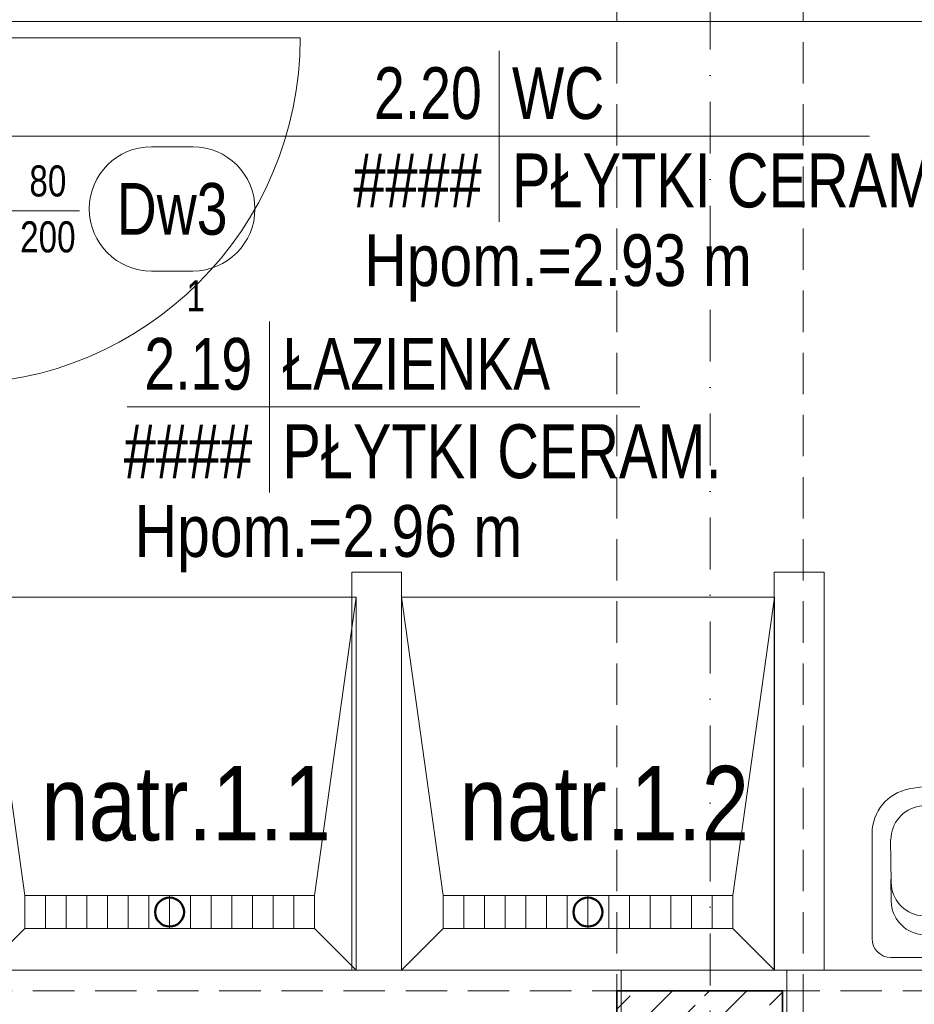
# Model space of a CAD drawing. Header units: millimetres. Extents: x -96593 to 66336, y -23969 to 7139.
# Tile 24 of 256: x -89500 to -89284, y -11420 to -11182. Entities that reach past the tile are written whole.
import ezdxf
from ezdxf.enums import TextEntityAlignment as Align

# ---------------------------------------------------------------- set-up
doc = ezdxf.new("R2010")
doc.units = ezdxf.units.MM
doc.linetypes.add('DASHDOT', pattern=[1, 0.5, -0.25, 0, -0.25])
doc.linetypes.add('DASHED', pattern=[0.75, 0.5, -0.25])
for name, color, linetype, lineweight in [('BA_drz', 7, 'Continuous', 18), ('BA_KS_ist.', 34, 'Continuous', 50), ('BA_met', 7, 'Continuous', 18), ('BA_sym', 7, 'Continuous', 18), ('BA_txc', 1, 'Continuous', 18), ('BA_txs', 2, 'Continuous', 18), ('MM_KS_OPISY', 7, 'Continuous', 9), ('mm_went_opis', 7, 'Continuous', 15), ('PG_KONSTRUKCJA', 5, 'Continuous', 35), ('PG_OSIE', 1, 'DASHDOT', 18), ('PG_PODCIĄGI', 1, 'DASHED', 18), ('PG_SZRAF', 1, 'Continuous', 18), ('PG_WIDOKOWE_CIENKIE', 1, 'Continuous', 18), ('PG_WYPOSAŻENIE', 1, 'Continuous', 18), ('PG_ŚCIANY_DZIAŁOWE', 3, 'Continuous', 18)]:
    doc.layers.add(name, color=color, linetype=linetype, lineweight=lineweight)
doc.layers.add('BA_pom', color=6, linetype='Continuous', lineweight=18, plot=False)
doc.styles.add('BIKTS', font='bikromsw.shx', dxfattribs={"width": 0.85})
doc.styles.add('ROMANS', font='bikromsw.shx', dxfattribs={"width": 0.8})
doc.styles.get("Standard").update_dxf_attribs({"font": 'arial.ttf'})

# ---------------------------------------------------------------- blocks, each defined once
blk = doc.blocks.new('A$C243F7E6F')
at = {"layer": 'PG_SZRAF'}
h = blk.add_hatch(dxfattribs=at)
h.set_pattern_fill('ANSI33', color=256, scale=2)
h.set_pattern_definition([(45, (-6891.598, -2675.306), (-8.980256, 8.980256), []), (45, (-6882.618, -2675.306), (-8.980256, 8.980256), [6.35, -3.175])])
h.paths.add_polyline_path([(0, 0), (40, 0), (40, -40), (0, -40)])
at = {"layer": 'PG_KONSTRUKCJA'}
blk.add_lwpolyline([(0, 0), (40, 0), (40, -40), (0, -40), (0, 0)], dxfattribs=at)
blk = doc.blocks.new('dr1h901')
at = {"color": 0}
blk.add_line((-0.5, 0), (-0.5, 1), dxfattribs=at)
blk.add_line((0, 0.3622), (0, -0.2655))
blk.add_arc((-0.5, 0), 1, 0, 90, dxfattribs=at)
blk = doc.blocks.new('Brodzik')
at = {"layer": 'PG_WYPOSAŻENIE'}
for p, q in [((333.92, -1785.25), (343.92, -1857.25)), ((413.92, -1857.25), (423.92, -1785.25)), ((413.92, -1857.25), (343.92, -1857.25)), ((343.92, -1857.25), (343.92, -1865.25)), ((348.92, -1857.25), (348.92, -1865.25)), ((353.92, -1857.25), (353.92, -1865.25)), ((358.92, -1857.25), (358.92, -1865.25)), ((363.92, -1857.25), (363.92, -1865.25)), ((368.92, -1857.25), (368.92, -1865.25)), ((373.92, -1857.25), (373.92, -1865.25)), ((378.92, -1857.25), (378.92, -1865.25)), ((383.92, -1857.25), (383.92, -1865.25)), ((388.92, -1857.25), (388.92, -1865.25)), ((393.92, -1857.25), (393.92, -1865.25)), ((398.92, -1857.25), (398.92, -1865.25)), ((403.92, -1857.25), (403.92, -1865.25)), ((408.92, -1857.25), (408.92, -1865.25)), ((413.92, -1865.25), (413.92, -1857.25)), ((343.92, -1865.25), (333.92, -1875.25)), ((343.92, -1865.25), (413.92, -1865.25)), ((413.92, -1865.25), (423.92, -1875.25))]:
    blk.add_line(p, q, dxfattribs=at)
blk.add_lwpolyline([(333.92, -1785.25), (423.92, -1785.25), (423.92, -1875.25), (333.92, -1875.25)], close=True, dxfattribs=at)
blk = doc.blocks.new('A$Cf7835451')
at = {"layer": 'PG_WIDOKOWE_CIENKIE', "lineweight": 18}
for p, q in [((29.97, 50.9), (4.55, 50.9)), ((0, 4.55), (0, 46.36)), ((13.56, 46.28), (18.9, 46.36)), ((17.27, 46.25), (17.27, 46.33)), ((18.09, 46.3), (28.43, 46.46)), ((19.09, 46.31), (19.09, 46.36)), ((24.43, 46.36), (21.8, 46.36)), ((21.8, 46.36), (21.8, 46.36)), ((21.82, 46.36), (21.82, 46.36)), ((22.54, 46.36), (22.54, 46.41)), ((23.62, 46.36), (23.62, 46.38)), ((14.2, 4.47), (19.54, 4.55)), ((17.27, 4.51), (17.27, 4.6)), ((28.43, 4.55), (19.09, 4.55)), ((29.97, 0), (4.55, 0))]:
    blk.add_line(p, q, dxfattribs=at)
for centre, radius in [((14.54, 25.45), 3.18), ((2.27, 25.45), 1.36), ((14.54, 25.45), 2.27)]:
    blk.add_circle(centre, radius, dxfattribs=at)
for centre, radius, start, end in [((4.55, 46.36), 4.55, 90, 180), ((29.97, 40), 10.91, 10.2403, 90), ((13.68, 38.1), 8.18, 90.8747, 171.7206), ((18.21, 38.12), 8.18, 90.8747, 171.7206), ((28.43, 38.18), 8.18, 9.1541, 90), ((-50.54, 25.45), 92.72, 349.7597, 10.2403), ((92.84, 26.58), 88.17, 171.7206, 190.0289), ((97.37, 26.6), 88.17, 171.7206, 190.0289), ((-50.54, 25.45), 88.17, 350.8459, 9.1541), ((14.07, 12.65), 8.18, 190.0289, 270.8747), ((18.6, 12.67), 8.18, 190.0289, 264.7924), ((28.43, 12.73), 8.18, 270, 350.8459), ((29.97, 10.91), 10.91, 270, 349.7597), ((4.55, 4.55), 4.55, 180, 270)]:
    blk.add_arc(centre, radius, start, end, dxfattribs=at)
blk = doc.blocks.new('bikmet')
blk.add_line((0, 1.65), (0, -1.65))
at = {"style": 'ROMANS', "width": 0.8}
blk.add_attdef('NRPOM', text='', height=1, dxfattribs=at).set_placement((-0.333, 0.333), align=Align.RIGHT)
blk.add_attdef('NWAPOM', (0.25, 0.333), '', height=1, dxfattribs=at)
blk.add_attdef('PODLOGA', text='', height=1.042, dxfattribs=at).set_placement((0.25, -0.333), align=Align.TOP_LEFT)
blk = doc.blocks.new('symdrz')
blk.add_lwpolyline([(-10, -30, -1), (-10, 30), (10, 30, -1), (10, -30)], format="xyb", close=True)
at = {"style": 'BIKTS', "width": 0.8}
blk.add_attdef('SZERDRZ', text='', height=25, dxfattribs=at).set_placement((77.15, 8.8), align=Align.CENTER)
blk.add_attdef('SYMDRZ', text='', height=25, dxfattribs=at).set_placement((0, 0), align=Align.MIDDLE)
blk.add_attdef('WYSDRZ', text='', height=25, dxfattribs=at).set_placement((77.15, -9.49), align=Align.TOP_CENTER)
blk = doc.blocks.new('A$C5DA075D8')
at = {"layer": 'BA_met', "color": 252}
for points in [[(1655.22, 1019.02), (1891.83, 1019.02)], [(1712.59, 953.67), (1836.4, 953.67)]]:
    blk.add_lwpolyline(points, dxfattribs=at)
at = {"layer": 'PG_OSIE', "color": 252, "ltscale": 25}
blk.add_lwpolyline([(1853.34, 2784.36), (1853.34, 0)], dxfattribs=at)
at = {"layer": 'PG_PODCIĄGI', "color": 252, "ltscale": 20}
for points in [[(1830.84, 2631.76), (1830.84, 157.76)], [(1875.84, 2631.76), (1875.84, 157.76)], [(924.84, 812.76), (2778.84, 812.76)]]:
    blk.add_lwpolyline(points, dxfattribs=at)
at = {"layer": 'PG_ŚCIANY_DZIAŁOWE', "color": 252}
for points in [[(2017.84, 1046.76), (1677.84, 1046.76), (1677.84, 1042.76), (1663.84, 1042.76), (1663.84, 1046.76), (1544.84, 1046.76), (1544.84, 977.76), (1571.84, 977.76), (1571.84, 959.24), (1677.84, 959.24), (1677.84, 817.76), (1635.84, 817.76), (1635.84, 838.26), (1656.84, 838.26), (1656.84, 943.26), (1541.84, 943.26), (1541.84, 940.76), (1527.84, 940.76), (1527.84, 1048.76), (1522.34, 1048.76), (1522.34, 1060.76)], [(1527.84, 816.26), (1527.84, 796.26), (1529.84, 796.26), (1529.84, 758.76), (1543.84, 758.76), (1543.84, 773.76), (1595.84, 773.76), (1595.84, 800.76), (1831.84, 800.76), (1831.84, 817.76), (1635.84, 817.76), (1635.84, 816.26), (1527.84, 816.26)], [(1833.84, 817.76), (1873.84, 817.76)], [(1871.84, 772.76), (1871.84, 817.76), (2178.34, 817.76), (2178.34, 765.26), (2164.34, 765.26), (2164.34, 773.76), (2092.34, 773.76), (2092.34, 800.76), (1901.34, 800.76), (1901.34, 772.76), (1873.84, 772.76)]]:
    blk.add_lwpolyline(points, dxfattribs=at)
for points in [[(1766.84, 913.76), (1778.84, 913.76), (1778.84, 817.76), (1766.84, 817.76)], [(1880.84, 913.76), (1868.84, 913.76), (1868.84, 817.76), (1880.84, 817.76)]]:
    blk.add_lwpolyline(points, close=True, dxfattribs=at)
at = {"layer": 'BA_drz', "color": 252, "xscale": 83.51953472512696, "yscale": 83.51953472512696, "zscale": -83.51953472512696, "rotation": 270}
blk.add_blockref('dr1h901', (1670.84, 1001), dxfattribs=at)
at = {"layer": 'BA_met', "color": 252}
ref = blk.add_blockref('bikmet', (1802.38, 1019.02), dxfattribs=dict(at, xscale=12.5, yscale=12.5, zscale=12.5))
ref.add_attrib('NRPOM', ' 2.20', dxfattribs={"layer": '0', "height": 12.5, "style": 'ROMANS', "width": 0.8}).set_placement((1798.21, 1023.19), align=Align.RIGHT)
ref.add_attrib('NWAPOM', 'WC', (1805.51, 1023.19), dxfattribs={"layer": '0', "height": 12.5, "style": 'ROMANS', "width": 0.8})
ref.add_attrib('RAREA', '####', dxfattribs={"layer": '0', "height": 13.021, "style": 'ROMANS', "width": 0.8}).set_placement((1798.21, 1014.86), align=Align.TOP_RIGHT)
ref.add_attrib('PODLOGA', 'PŁYTKI CERAM.', dxfattribs={"layer": '0', "height": 13.0208, "style": 'ROMANS', "width": 0.8}).set_placement((1805.51, 1014.86), align=Align.TOP_LEFT)
ref = blk.add_blockref('bikmet', (1746.94, 953.67), dxfattribs=dict(at, xscale=12.5, yscale=12.5, zscale=12.5))
ref.add_attrib('NRPOM', ' 2.19', dxfattribs={"layer": '0', "height": 12.5, "style": 'ROMANS', "width": 0.8}).set_placement((1742.78, 957.83), align=Align.RIGHT)
ref.add_attrib('NWAPOM', 'ŁAZIENKA', (1750.07, 957.83), dxfattribs={"layer": '0', "height": 12.5, "style": 'ROMANS', "width": 0.8})
ref.add_attrib('RAREA', '####', dxfattribs={"layer": '0', "height": 13.021, "style": 'ROMANS', "width": 0.8}).set_placement((1742.78, 949.5), align=Align.TOP_RIGHT)
ref.add_attrib('PODLOGA', 'PŁYTKI CERAM.', dxfattribs={"layer": '0', "height": 13.0208, "style": 'ROMANS', "width": 0.8}).set_placement((1750.07, 949.5), align=Align.TOP_LEFT)
at = {"layer": 'BA_sym', "color": 252}
ref = blk.add_blockref('symdrz', (1723.44, 1001.49), dxfattribs=dict(at, xscale=0.5000000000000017, yscale=0.5000000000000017, zscale=0.5000000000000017, rotation=4.729105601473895e-06))
ref.add_attrib('Symdrz', 'Dw3', dxfattribs={"height": 12.5, "rotation": 0, "style": 'BIKTS', "width": 0.8}).set_placement((1723.44, 1001.49), align=Align.MIDDLE_CENTER)
ref.add_attrib('Szerdrz', '80', dxfattribs={"layer": 'BA_txc', "height": 7.5, "rotation": 0, "style": 'BIKTS', "width": 0.8}).set_placement((1693.44, 1008.24), align=Align.MIDDLE_CENTER)
ref.add_attrib('Wysdrz', '200', dxfattribs={"layer": 'BA_txc', "height": 7.5, "rotation": 0, "style": 'BIKTS', "width": 0.8}).set_placement((1693.44, 994.74), align=Align.MIDDLE_CENTER)
ref.add_attrib('Sztuk', '1', (1726.87, 976.74), dxfattribs={"layer": 'BA_pom', "height": 7.5, "rotation": 0, "style": 'BIKTS', "width": 0.8})
at = {"layer": 'PG_KONSTRUKCJA', "color": 252}
blk.add_blockref('A$C243F7E6F', (1830.84, 812.76), dxfattribs=at)
at = {"layer": 'PG_WIDOKOWE_CIENKIE', "color": 252, "lineweight": 30}
for p in [(1343.93, 2693.01), (1444.93, 2693.01)]:
    blk.add_blockref('Brodzik', p, dxfattribs=at)
at = {"layer": 'PG_WIDOKOWE_CIENKIE', "color": 252, "lineweight": 30, "rotation": 90.00000000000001}
blk.add_blockref('A$Cf7835451', (1943.36, 820.78), dxfattribs=at)
at = {"layer": 'BA_txs', "color": 252, "style": 'BIKTS', "width": 0.85}
for s, p in [('Hpom.=2.93 m', (1769.84, 982.85)), ('Hpom.=2.96 m', (1714.4, 917.49))]:
    blk.add_text(s, height=12.5, dxfattribs=at).set_placement(p)

msp = doc.modelspace()

# ---------------------------------------------------------------- linework, layer by layer
at = {"layer": 'BA_KS_ist.', "linetype": 'Continuous', "ltscale": 25}
for centre in [(-89463.95, -11397.32), (-89362.95, -11397.32)]:
    msp.add_circle(centre, 3.5, dxfattribs=at)
at = {"layer": 'BA_met', "color": 252}
for points in [[(-89531.57, -11210.06), (-89294.96, -11210.06)], [(-89474.2, -11275.41), (-89350.4, -11275.41)]]:
    msp.add_lwpolyline(points, dxfattribs=at)

# ---------------------------------------------------------------- block references
at = {"layer": 'BA_drz', "color": 252, "xscale": 83.51953472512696, "yscale": 83.51953472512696, "zscale": -83.51953472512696, "rotation": 270}
msp.add_blockref('dr1h901', (-89515.95, -11228.08), dxfattribs=at)
at = {"layer": 'BA_met', "color": 252}
ref = msp.add_blockref('bikmet', (-89384.41, -11210.06), dxfattribs=dict(at, xscale=12.5, yscale=12.5, zscale=12.5))
ref.add_attrib('NRPOM', ' 2.20', dxfattribs={"layer": '0', "height": 12.5, "style": 'ROMANS', "width": 0.8}).set_placement((-89388.58, -11205.89), align=Align.RIGHT)
ref.add_attrib('NWAPOM', 'WC', (-89381.29, -11205.89), dxfattribs={"layer": '0', "height": 12.5, "style": 'ROMANS', "width": 0.8})
ref.add_attrib('RAREA', '####', dxfattribs={"layer": '0', "height": 13.021, "style": 'ROMANS', "width": 0.8}).set_placement((-89388.58, -11214.22), align=Align.TOP_RIGHT)
ref.add_attrib('PODLOGA', 'PŁYTKI CERAM.', dxfattribs={"layer": '0', "height": 13.0208, "style": 'ROMANS', "width": 0.8}).set_placement((-89381.29, -11214.22), align=Align.TOP_LEFT)
ref = msp.add_blockref('bikmet', (-89439.85, -11275.41), dxfattribs=dict(at, xscale=12.5, yscale=12.5, zscale=12.5))
ref.add_attrib('NRPOM', ' 2.19', dxfattribs={"layer": '0', "height": 12.5, "style": 'ROMANS', "width": 0.8}).set_placement((-89444.02, -11271.25), align=Align.RIGHT)
ref.add_attrib('NWAPOM', 'ŁAZIENKA', (-89436.72, -11271.25), dxfattribs={"layer": '0', "height": 12.5, "style": 'ROMANS', "width": 0.8})
ref.add_attrib('RAREA', '####', dxfattribs={"layer": '0', "height": 13.021, "style": 'ROMANS', "width": 0.8}).set_placement((-89444.02, -11279.58), align=Align.TOP_RIGHT)
ref.add_attrib('PODLOGA', 'PŁYTKI CERAM.', dxfattribs={"layer": '0', "height": 13.0208, "style": 'ROMANS', "width": 0.8}).set_placement((-89436.72, -11279.58), align=Align.TOP_LEFT)
at = {"layer": 'BA_sym', "color": 252}
ref = msp.add_blockref('symdrz', (-89463.35, -11227.59), dxfattribs=dict(at, xscale=0.5000000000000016, yscale=0.5000000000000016, zscale=0.5000000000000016, rotation=4.729105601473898e-06))
ref.add_attrib('Symdrz', 'Dw3', dxfattribs={"height": 12.5, "rotation": 0, "style": 'BIKTS', "width": 0.8}).set_placement((-89463.35, -11227.59), align=Align.MIDDLE_CENTER)
ref.add_attrib('Szerdrz', '80', dxfattribs={"layer": 'BA_txc', "height": 7.5, "rotation": 0, "style": 'BIKTS', "width": 0.8}).set_placement((-89493.35, -11220.84), align=Align.MIDDLE_CENTER)
ref.add_attrib('Wysdrz', '200', dxfattribs={"layer": 'BA_txc', "height": 7.5, "rotation": 0, "style": 'BIKTS', "width": 0.8}).set_placement((-89493.35, -11234.34), align=Align.MIDDLE_CENTER)
ref.add_attrib('Sztuk', '1', (-89459.92, -11252.34), dxfattribs={"layer": 'BA_pom', "height": 7.5, "rotation": 0, "style": 'BIKTS', "width": 0.8})
at = {"layer": 'mm_went_opis', "color": 2, "lineweight": 60}
msp.add_blockref('A$C5DA075D8', (-91186.79, -12229.08), dxfattribs=at)

# ---------------------------------------------------------------- texts
at = {"layer": 'BA_txs', "color": 252, "style": 'BIKTS', "width": 0.85}
for s, p in [('Hpom.=2.93 m', (-89416.96, -11246.23)), ('Hpom.=2.96 m', (-89472.39, -11311.59))]:
    msp.add_text(s, height=12.5, dxfattribs=at).set_placement(p)
at = {"layer": 'MM_KS_OPISY', "char_height": 18, "attachment_point": 1}
for s, insert in [('{\\fArial Narrow|b0|i0|c238|p34;natr.1.1}', (-89494.97, -11362.05)), ('{\\fArial Narrow|b0|i0|c238|p34;natr.1.2}', (-89393.97, -11362.05))]:
    msp.add_mtext_dynamic_manual_height_columns(s, width=200.9859, gutter_width=1, heights=[0], dxfattribs=dict(at, insert=insert))

doc.saveas('drawing.dxf')
